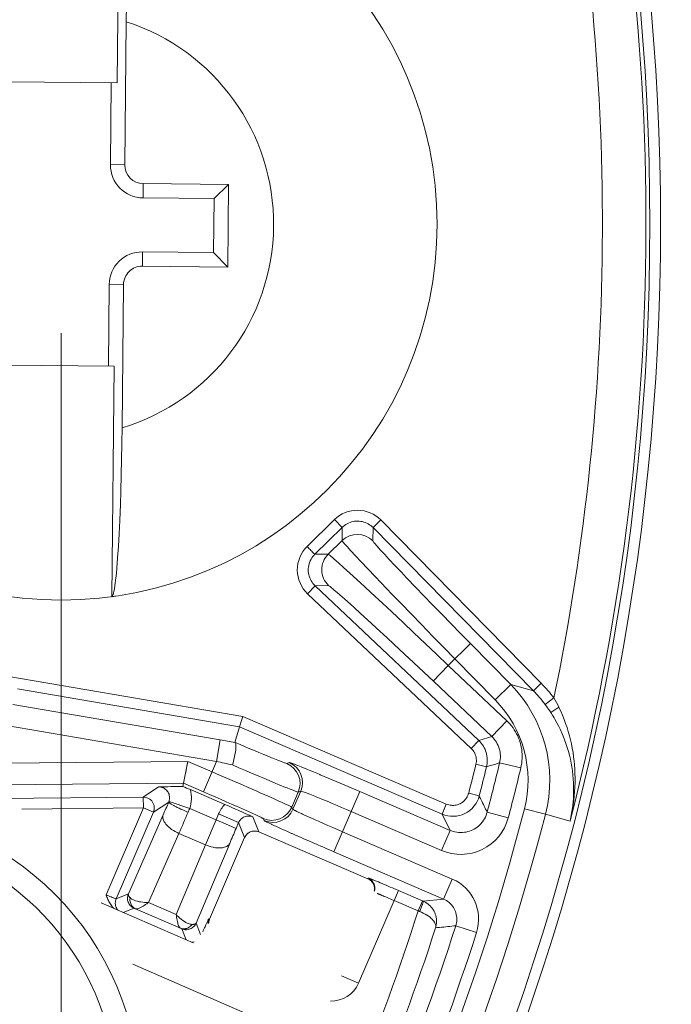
# Model space of a CAD drawing. Header units: inches. Extents: x 0 to 210, y -297 to 0.
# Tile 22 of 76: x 116 to 122, y -211 to -202. Entities that reach past the tile are written whole.
import ezdxf

# ---------------------------------------------------------------- set-up
doc = ezdxf.new("R2010")
doc.units = ezdxf.units.IN
doc.header["$MEASUREMENT"] = 0
doc.layers.add('Lag 4', color=7, linetype='Continuous')

msp = doc.modelspace()

# ---------------------------------------------------------------- linework, layer by layer
at = {"layer": 'Lag 4', "color": 7, "lineweight": 9, "true_color": 0xffffff}
for points in [[(117.0476, -202.1504), (117.0692, -200.0369)], [(117.1332, -201.4332), (117.1319, -201.589)], [(117.1319, -201.589), (117.1185, -202.9011)], [(117.0476, -202.1504), (116.0476, -202.1401)], [(116.9875, -202.8998), (116.9952, -202.1498)], [(116.9875, -202.8998), (117.1185, -202.9011)], [(117.2868, -203.2053), (117.2882, -203.0743)], [(118.0707, -203.0823), (117.2882, -203.0743)], [(117.9384, -203.212), (118.0707, -203.0823)], [(118.063, -203.8395), (118.0707, -203.0823)], [(117.9384, -203.212), (117.2868, -203.2053)], [(117.9333, -203.7071), (117.9384, -203.212)], [(117.2817, -203.7004), (117.2804, -203.8315)], [(117.2817, -203.7004), (117.9333, -203.7071)], [(118.063, -203.8395), (117.9333, -203.7071)], [(117.2804, -203.8315), (118.063, -203.8395)], [(116.9686, -204.7497), (116.9763, -203.9997)], [(116.9763, -203.9997), (117.1073, -204.0011)], [(117.1073, -204.0011), (117.0939, -205.3132)], [(116.0211, -204.74), (117.021, -204.7502)], [(116.9994, -206.8637), (117.021, -204.7502)], [(117.0939, -205.3132), (117.0921, -205.4553), (117.0894, -205.6112), (117.0864, -205.7429), (117.0821, -205.8987), (117.0782, -206.0159), (117.0723, -206.1653), (117.0665, -206.2874), (117.0602, -206.4004), (117.06, -206.4029), (117.0534, -206.5033), (117.0528, -206.5116), (117.0463, -206.5949), (117.0451, -206.6088), (117.0388, -206.6742), (117.0371, -206.691), (117.0311, -206.7406), (117.0284, -206.7602), (117.0233, -206.7932), (117.0193, -206.8142), (117.0153, -206.8315), (117.0151, -206.832), (117.0113, -206.8452), (117.0104, -206.8476), (117.0073, -206.8551), (117.0053, -206.8587), (117.0033, -206.8613), (117.0015, -206.8629), (116.9994, -206.8637)], [(118.792, -206.403), (119.0432, -206.1561)], [(119.0432, -206.1561), (119.1133, -206.2274)], [(119.3961, -206.2299), (119.386, -206.2204), (119.3749, -206.2114), (119.3631, -206.2031), (119.3505, -206.1956), (119.3387, -206.1896), (119.3252, -206.1837), (119.3113, -206.1789), (119.2972, -206.1751), (119.2831, -206.1724), (119.2691, -206.1707), (119.2552, -206.1701), (119.2413, -206.1705), (119.2272, -206.1719), (119.2131, -206.1744), (119.199, -206.1779), (119.185, -206.1825), (119.1713, -206.1881), (119.1594, -206.1939), (119.1467, -206.2012), (119.1347, -206.2093), (119.1236, -206.2181), (119.1133, -206.2274)], [(119.4686, -206.1586), (119.3961, -206.2299)], [(119.4674, -206.1598), (120.9395, -207.6578)], [(118.8614, -206.4749), (119.1133, -206.2274)], [(119.1122, -206.3491), (119.1133, -206.2274)], [(119.3961, -206.2299), (119.395, -206.3515)], [(119.3961, -206.2299), (120.8683, -207.7281)], [(119.1122, -206.3491), (118.9854, -206.4737)], [(119.1122, -206.3491), (119.1129, -206.3508), (119.1136, -206.352), (119.1175, -206.3574), (119.1238, -206.3653), (119.1326, -206.3757), (119.1438, -206.3885), (119.1574, -206.4038), (119.1917, -206.4415), (119.2351, -206.4884), (119.2872, -206.544), (119.3476, -206.6079), (119.4157, -206.6795), (119.4683, -206.7346), (119.5722, -206.8428), (119.6466, -206.9199), (119.7509, -207.0278), (119.8405, -207.1201), (119.9452, -207.2275), (120.0426, -207.3272), (120.1475, -207.4344)], [(119.395, -206.3515), (119.3954, -206.3531), (119.3961, -206.3542), (119.3993, -206.359), (119.4046, -206.366), (119.4121, -206.3751), (119.4298, -206.3959), (119.4333, -206.3998), (119.4627, -206.4327), (119.5001, -206.4735), (119.5451, -206.522), (119.5973, -206.5776), (119.6561, -206.6397), (119.7016, -206.6875), (119.7915, -206.7815), (119.8559, -206.8484), (119.9462, -206.9419), (120.0239, -207.0219), (120.1146, -207.115), (120.199, -207.2013), (120.2901, -207.2942)], [(118.792, -206.403), (118.7974, -206.4087), (118.8043, -206.4159), (118.8112, -206.4231), (118.8181, -206.4304), (118.8196, -206.4319), (118.8265, -206.4391), (118.8335, -206.4463), (118.8404, -206.4535), (118.8474, -206.4607), (118.8544, -206.4678), (118.8614, -206.4749)], [(118.8614, -206.4749), (118.8519, -206.485), (118.843, -206.496), (118.8347, -206.5078), (118.8272, -206.5204), (118.8205, -206.5336), (118.8195, -206.5357), (118.814, -206.5494), (118.8094, -206.5633), (118.8059, -206.5774), (118.8034, -206.5916), (118.802, -206.6056), (118.8016, -206.6195), (118.8022, -206.6334), (118.8039, -206.6474), (118.8067, -206.6615), (118.8105, -206.6755), (118.8153, -206.6894), (118.8212, -206.703), (118.8222, -206.7051), (118.8291, -206.7181), (118.8368, -206.7305), (118.8453, -206.7422), (118.8545, -206.753), (118.8642, -206.7629)], [(118.8614, -206.4749), (118.9854, -206.4737)], [(118.9854, -206.4737), (118.9872, -206.4744), (118.9883, -206.4751), (118.9938, -206.4789), (119.0018, -206.4852), (119.0123, -206.4938), (119.0254, -206.5049), (119.0409, -206.5183), (119.0791, -206.5522), (119.1267, -206.595), (119.1832, -206.6464), (119.2481, -206.7059), (119.3207, -206.773), (119.3766, -206.8249), (119.4864, -206.9273), (119.5646, -207.0006), (119.6741, -207.1034), (119.7676, -207.1917), (119.8767, -207.2949), (119.9778, -207.3908), (120.0866, -207.4943)], [(120.2974, -208.2554), (118.796, -206.836)], [(118.8642, -206.7629), (118.7962, -206.8362)], [(118.9881, -206.7617), (118.8642, -206.7629)], [(120.3663, -208.1829), (118.8642, -206.7629)], [(119.9494, -207.6397), (119.8616, -207.5569), (119.7668, -207.4677), (119.6855, -207.3914), (119.5903, -207.3026), (119.5223, -207.2393), (119.4268, -207.1508), (119.3782, -207.106), (119.2822, -207.018), (119.2189, -206.9603), (119.1622, -206.9091), (119.1127, -206.865), (119.0711, -206.8283), (119.0375, -206.7993), (119.0336, -206.7961), (119.0123, -206.7785), (119.003, -206.7712), (118.9958, -206.7659), (118.9909, -206.7627), (118.9898, -206.7621), (118.9881, -206.7617)], [(120.0866, -207.4943), (120.2902, -207.2942)], [(120.6595, -207.6701), (120.2901, -207.2942)], [(120.5169, -207.8103), (120.1475, -207.4344)], [(119.9492, -207.6396), (120.0866, -207.4943)], [(120.0866, -207.4943), (120.6237, -208.002)], [(116.0545, -207.5944), (118.2003, -207.9611)], [(119.9494, -207.6397), (120.4864, -208.1473)], [(120.8683, -207.7281), (120.9395, -207.6578)], [(116.1345, -207.7095), (118.1717, -208.0577)], [(120.6595, -207.6701), (120.5169, -207.8103)], [(120.6595, -207.6701), (120.8683, -207.7281)], [(120.9759, -207.853), (121.0557, -207.7928)], [(117.9948, -208.1771), (116.0923, -207.852)], [(121.0263, -207.925), (121.101, -207.8765)], [(121.0263, -207.925), (121.032, -207.9338)], [(121.2034, -208.9217), (121.2126, -208.8814), (121.2208, -208.8408), (121.2279, -208.7999), (121.2319, -208.7741), (121.2374, -208.7329), (121.2419, -208.6916), (121.2453, -208.6502), (121.2477, -208.6089), (121.249, -208.5676), (121.2493, -208.5264), (121.2485, -208.4854), (121.2467, -208.4446), (121.2439, -208.4041), (121.2409, -208.372), (121.2362, -208.3321), (121.2306, -208.2926), (121.2239, -208.2535), (121.2163, -208.2147), (121.2076, -208.1764), (121.1981, -208.1386), (121.1875, -208.101), (121.1758, -208.0634), (121.1631, -208.026), (121.1494, -207.9888), (121.1346, -207.9518), (121.1188, -207.915), (121.102, -207.8787), (121.101, -207.8765)], [(118.1717, -208.0577), (118.1717, -208.0576), (118.1745, -208.0479), (118.1773, -208.0383), (118.1801, -208.0286), (118.1829, -208.019), (118.1857, -208.0093), (118.1886, -207.9997), (118.1916, -207.99), (118.1945, -207.9804), (118.1974, -207.9708), (118.2003, -207.9611)], [(118.2003, -207.9611), (120.0684, -208.7656)], [(120.6237, -208.002), (120.4864, -208.1473)], [(120.6237, -208.002), (120.6389, -208.0171), (120.6534, -208.033), (120.6673, -208.0497), (120.6804, -208.0671), (120.6915, -208.0834), (120.703, -208.102), (120.7136, -208.1212), (120.7232, -208.1407), (120.7318, -208.1605), (120.7394, -208.1806), (120.746, -208.2009), (120.7515, -208.2215), (120.7561, -208.2425), (120.7597, -208.2638), (120.7623, -208.2854), (120.7639, -208.3072), (120.7644, -208.3291), (120.764, -208.3488), (120.7625, -208.3706), (120.76, -208.3922), (120.7566, -208.4134), (120.7521, -208.4343)], [(121.0651, -207.9884), (121.0828, -208.0205), (121.0997, -208.0532), (121.1157, -208.0864), (121.1308, -208.1202), (121.1401, -208.1424), (121.1537, -208.1769), (121.1662, -208.2117), (121.1778, -208.2469), (121.1883, -208.2824), (121.1978, -208.318), (121.2063, -208.3539), (121.2138, -208.3898), (121.2202, -208.4258), (121.2255, -208.4618), (121.2298, -208.4979), (121.2331, -208.5343), (121.2353, -208.5708), (121.2365, -208.6074), (121.2366, -208.6441), (121.2357, -208.6808), (121.2338, -208.7175), (121.2319, -208.7416), (121.2283, -208.7781), (121.2236, -208.8144), (121.2179, -208.8504), (121.2111, -208.8862), (121.2034, -208.9216)], [(117.9611, -208.3743), (116.0351, -208.0451)], [(118.1295, -208.1999), (118.1717, -208.0577)], [(118.1717, -208.0577), (120.0295, -208.8578)], [(117.9948, -208.1771), (117.9611, -208.3743)], [(118.1059, -208.4075), (118.1094, -208.3954), (118.115, -208.3748), (118.1202, -208.3542), (118.1249, -208.3335), (118.1254, -208.3311), (118.1296, -208.3103), (118.1333, -208.2894), (118.1363, -208.2683), (118.1369, -208.2637), (118.1383, -208.2475), (118.1387, -208.2338), (118.1382, -208.2215), (118.138, -208.2197), (118.137, -208.213), (118.1354, -208.2074), (118.1342, -208.2048), (118.1324, -208.2021), (118.1302, -208.2004)], [(118.1302, -208.2004), (118.1302, -208.2004), (118.1301, -208.2003), (118.1301, -208.2003), (118.13, -208.2002), (118.1299, -208.2002), (118.1299, -208.2002), (118.1298, -208.2001), (118.1297, -208.2001), (118.1296, -208.2), (118.1296, -208.2), (118.1295, -208.1999)], [(118.1302, -208.2004), (118.1773, -208.2205), (118.2246, -208.2406), (118.2666, -208.2583), (118.3139, -208.2782), (118.3477, -208.2923), (118.3951, -208.3121), (118.4182, -208.3216), (118.4657, -208.3411), (118.4761, -208.3453), (118.5237, -208.3645), (118.5474, -208.3738), (118.5672, -208.3814), (118.583, -208.3873), (118.5858, -208.3883), (118.5948, -208.3914), (118.596, -208.3917), (118.6024, -208.3936), (118.6043, -208.3942), (118.6057, -208.3941)], [(120.3663, -208.1829), (120.2976, -208.2555)], [(120.3663, -208.1829), (120.4864, -208.1473)], [(120.4374, -208.4238), (120.4407, -208.4082), (120.4429, -208.3923), (120.4442, -208.3761), (120.4443, -208.3735), (120.4443, -208.3572), (120.4434, -208.341), (120.4413, -208.3249), (120.4383, -208.3091), (120.4343, -208.2937), (120.4293, -208.2787), (120.4233, -208.2638), (120.4162, -208.2492), (120.4083, -208.235), (120.3994, -208.2213), (120.3979, -208.2193), (120.3881, -208.2063), (120.3775, -208.1942), (120.3663, -208.1829)], [(120.4863, -208.1473), (120.4975, -208.1586), (120.5081, -208.1708), (120.518, -208.1837), (120.5192, -208.1855), (120.5281, -208.1991), (120.5362, -208.2133), (120.5432, -208.2279), (120.5493, -208.2427), (120.5543, -208.2578), (120.5583, -208.2732), (120.5613, -208.2889), (120.5634, -208.305), (120.5644, -208.3213), (120.5644, -208.3376), (120.5643, -208.3398), (120.5631, -208.356), (120.5609, -208.3719), (120.5577, -208.3875)], [(120.3402, -208.4003), (120.3426, -208.3885), (120.344, -208.3763), (120.3443, -208.3638), (120.3437, -208.3512), (120.3432, -208.3469), (120.3412, -208.3344), (120.3381, -208.3221), (120.334, -208.3102), (120.329, -208.2986), (120.327, -208.2947), (120.3207, -208.2838), (120.3136, -208.2735), (120.3058, -208.264), (120.2974, -208.2554)], [(115.9976, -208.3897), (117.6975, -208.3748)], [(117.6513, -208.604), (117.6975, -208.3748)], [(117.6773, -208.4751), (117.6921, -208.4012), (117.6975, -208.3748)], [(117.6975, -208.3748), (117.9196, -208.4705)], [(117.8405, -208.6542), (117.9611, -208.3743)], [(118.6057, -208.3941), (118.628, -208.3852)], [(118.9119, -208.4967), (118.9074, -208.4948), (118.8792, -208.4831), (118.851, -208.4714), (118.8243, -208.4604), (118.7961, -208.4489), (118.7761, -208.4408), (118.7478, -208.4294), (118.7355, -208.4244), (118.7071, -208.4132), (118.7028, -208.4115), (118.6743, -208.4005), (118.674, -208.4004), (118.65, -208.3915), (118.6412, -208.3885), (118.6345, -208.3864), (118.6302, -208.3853), (118.6293, -208.3851), (118.628, -208.3852)], [(117.9196, -208.4705), (117.9879, -208.4999), (118.0613, -208.5317), (118.1243, -208.5591), (118.1976, -208.591), (118.25, -208.6139), (118.3233, -208.646), (118.3605, -208.6623), (118.4337, -208.6946), (118.4818, -208.7159), (118.5246, -208.7351), (118.5617, -208.7518), (118.5927, -208.7659), (118.6173, -208.7773), (118.6354, -208.786), (118.6419, -208.7892), (118.6466, -208.7917), (118.6497, -208.7934), (118.6499, -208.7936), (118.651, -208.7945)], [(118.7103, -208.6568), (118.7085, -208.6568), (118.7062, -208.656), (118.6993, -208.6537), (118.6967, -208.6529), (118.6861, -208.6491), (118.6819, -208.6475), (118.662, -208.6398), (118.6371, -208.63), (118.6073, -208.618), (118.5946, -208.6129), (118.534, -208.5881), (118.5049, -208.576), (118.4445, -208.5508), (118.4015, -208.5328), (118.3412, -208.5075), (118.2873, -208.4847), (118.2271, -208.4592), (118.2262, -208.4588), (118.166, -208.4332), (118.1059, -208.4075)], [(120.4374, -208.4238), (120.3402, -208.4003)], [(120.5577, -208.3875), (120.5456, -208.3912), (120.5336, -208.3948), (120.5216, -208.3984), (120.5096, -208.402), (120.4975, -208.4056), (120.4855, -208.4092), (120.4735, -208.4128), (120.4614, -208.4164), (120.4494, -208.4201), (120.4374, -208.4238)], [(120.5576, -208.3875), (120.7521, -208.4343)], [(117.6571, -208.5752), (117.6576, -208.5732), (117.6603, -208.5594)], [(119.2756, -208.651), (119.2523, -208.641), (119.216, -208.6254), (119.1796, -208.6098), (119.1666, -208.6043), (119.1303, -208.5888), (119.094, -208.5733), (119.0576, -208.5579), (119.0212, -208.5425), (118.9848, -208.5272), (118.9483, -208.5119), (118.9119, -208.4967)], [(115.9572, -208.59), (117.6571, -208.5752)], [(117.2887, -208.702), (117.4293, -208.6086)], [(117.5248, -208.7409), (117.5274, -208.7317), (117.5291, -208.7218), (117.5299, -208.7116), (117.5295, -208.7011), (117.5291, -208.6969), (117.5274, -208.6865), (117.5246, -208.6765), (117.521, -208.667), (117.5165, -208.6581), (117.5113, -208.65), (117.5053, -208.6425), (117.4983, -208.6355), (117.4904, -208.629), (117.4817, -208.6233), (117.4724, -208.6183), (117.4686, -208.6166), (117.4587, -208.613), (117.4488, -208.6105), (117.4389, -208.609), (117.4293, -208.6086)], [(117.6571, -208.5752), (117.8406, -208.6542)], [(118.0364, -208.7697), (117.7207, -208.6338)], [(118.3883, -208.899), (118.3871, -208.8978), (118.3851, -208.8968), (118.3793, -208.8938), (118.3767, -208.8923), (118.3673, -208.8876), (118.3633, -208.8856), (118.3449, -208.8769), (118.3217, -208.8661), (118.2939, -208.8534), (118.2806, -208.8473), (118.2259, -208.8227), (118.198, -208.8103), (118.1432, -208.786), (118.104, -208.7687), (118.049, -208.7446), (118.0018, -208.724), (117.9468, -208.7001), (117.8957, -208.678), (117.8406, -208.6542)], [(118.651, -208.7945), (118.7103, -208.6568)], [(118.7326, -208.648), (118.6613, -208.8136)], [(118.7326, -208.648), (118.7103, -208.6568)], [(119.1965, -208.8347), (119.154, -208.8164), (119.108, -208.7968), (119.0685, -208.7801), (119.0224, -208.7607), (118.9893, -208.7469), (118.9431, -208.7277), (118.9196, -208.7181), (118.8732, -208.6992), (118.8622, -208.6948), (118.8156, -208.6764), (118.792, -208.6674), (118.7721, -208.6599), (118.756, -208.6542), (118.7528, -208.6531), (118.744, -208.6503), (118.7431, -208.6501), (118.7361, -208.6482), (118.736, -208.6481), (118.734, -208.6477), (118.7326, -208.648)], [(119.0375, -209.2039), (119.2756, -208.651)], [(120.1025, -209.0071), (119.2756, -208.651)], [(117.2887, -208.702), (115.9492, -208.7137)], [(117.2887, -208.702), (117.2895, -208.802)], [(117.3895, -208.8012), (117.3892, -208.7943), (117.3883, -208.7874), (117.387, -208.7806), (117.3852, -208.7738), (117.383, -208.7671), (117.3803, -208.7606), (117.3772, -208.7543), (117.3737, -208.7483), (117.3698, -208.7425), (117.3656, -208.7371)], [(117.714, -208.8056), (117.5248, -208.7409)], [(120.0684, -208.7656), (120.0795, -208.7699), (120.0912, -208.7733), (120.1035, -208.7758), (120.1162, -208.7773), (120.1216, -208.7776), (120.1345, -208.7777), (120.1472, -208.7766), (120.1597, -208.7746), (120.1718, -208.7716), (120.1834, -208.7677), (120.1943, -208.7629), (120.2048, -208.7572), (120.215, -208.7505), (120.2248, -208.7428), (120.234, -208.7342), (120.2427, -208.7247), (120.2505, -208.7146), (120.2537, -208.7101), (120.2602, -208.6992), (120.2658, -208.6879), (120.2703, -208.6766), (120.2737, -208.6652)], [(120.3704, -208.6906), (120.2736, -208.6656)], [(120.3705, -208.6906), (120.3742, -208.6983), (120.3813, -208.7134), (120.3886, -208.7286), (120.3939, -208.7395), (120.4012, -208.7546), (120.4085, -208.7696), (120.4159, -208.7847), (120.4214, -208.7961), (120.4286, -208.8112), (120.4358, -208.8263), (120.443, -208.8414)], [(117.2895, -208.802), (116.1747, -208.8117)], [(116.9466, -209.5984), (117.2895, -208.802)], [(117.2895, -208.802), (117.3814, -208.8416)], [(117.522, -208.7481), (117.3814, -208.8416)], [(117.3814, -208.8416), (117.3829, -208.8377), (117.3843, -208.8338), (117.3855, -208.8299), (117.3866, -208.8259), (117.3875, -208.8218), (117.3882, -208.8177), (117.3888, -208.8136), (117.3892, -208.8094), (117.3894, -208.8053), (117.3895, -208.8012)], [(117.6995, -208.8414), (117.688, -208.8364), (117.6696, -208.8283), (117.6512, -208.82), (117.6329, -208.8115), (117.619, -208.8049), (117.6008, -208.7961), (117.5903, -208.7909), (117.5724, -208.7817), (117.5672, -208.7789), (117.5496, -208.7691), (117.5442, -208.766), (117.5334, -208.7592), (117.531, -208.7575), (117.5244, -208.7522), (117.5232, -208.7511), (117.5221, -208.7496), (117.522, -208.7481)], [(117.714, -208.8056), (118.1399, -208.989)], [(118.6613, -208.8136), (118.651, -208.7945)], [(118.6613, -208.8136), (118.6621, -208.8148), (118.6638, -208.8158), (118.6694, -208.819), (118.6707, -208.8198), (118.6789, -208.8241), (118.6818, -208.8255), (118.697, -208.833), (118.7162, -208.8422), (118.7392, -208.853), (118.7503, -208.8581), (118.7958, -208.8789), (118.8189, -208.8893), (118.8646, -208.9098), (118.8972, -208.9243), (118.943, -208.9445), (118.9823, -208.9618), (119.0281, -208.9819), (119.0707, -209.0004), (119.1166, -209.0202)], [(120.0234, -209.1908), (119.1965, -208.8347)], [(120.0295, -208.8578), (120.0684, -208.7656)], [(120.7847, -208.8089), (120.9782, -208.8589)], [(117.0395, -209.6354), (117.3814, -208.8416)], [(117.1515, -209.5908), (117.4713, -208.8644)], [(117.4713, -208.8644), (117.4692, -208.8709), (117.468, -208.8781), (117.4677, -208.8859), (117.4684, -208.8942), (117.4702, -208.903), (117.4709, -208.9056), (117.474, -208.9143), (117.4782, -208.9234), (117.4812, -208.9287), (117.4879, -208.9392), (117.4959, -208.9498), (117.4981, -208.9524), (117.5079, -208.9634), (117.519, -208.9742), (117.5314, -208.9848), (117.5453, -208.9955), (117.5488, -208.998), (117.5649, -209.0087), (117.5818, -209.0187), (117.5995, -209.0279), (117.6154, -209.0353)], [(117.9563, -208.9099), (117.8579, -209.1397)], [(117.9563, -208.9099), (117.9791, -208.8569)], [(117.9791, -208.8569), (118.1628, -208.936)], [(118.2942, -208.8837), (118.2849, -208.8803), (118.2751, -208.8778), (118.2649, -208.8763), (118.2574, -208.8758), (118.247, -208.876), (118.2368, -208.8773), (118.227, -208.8795), (118.2177, -208.8826), (118.2087, -208.8867), (118.2001, -208.8918), (118.1918, -208.8979), (118.1841, -208.9049), (118.1789, -208.9105), (118.1725, -208.9186), (118.1671, -208.9272), (118.1628, -208.936)], [(118.2942, -208.8837), (118.3489, -209.0214)], [(118.3985, -208.9182), (118.3883, -208.899)], [(118.654, -209.0366), (118.6496, -209.0346), (118.6238, -209.0232), (118.5981, -209.0118), (118.5737, -209.0008), (118.548, -208.9893), (118.5299, -208.9811), (118.5042, -208.9695), (118.4931, -208.9644), (118.4675, -208.9526), (118.4637, -208.9509), (118.4382, -208.9389), (118.4168, -208.9285), (118.4092, -208.9246), (118.4035, -208.9216), (118.4, -208.9195), (118.3994, -208.9191), (118.3985, -208.9182)], [(120.1025, -209.0071), (120.0295, -208.8578)], [(120.1024, -209.0071), (120.1169, -209.0128), (120.132, -209.0176), (120.1476, -209.0214), (120.1635, -209.0243), (120.1798, -209.0262), (120.1963, -209.027), (120.2071, -209.027), (120.218, -209.0266), (120.2343, -209.025), (120.2504, -209.0224), (120.2662, -209.0188), (120.2815, -209.0142), (120.2964, -209.0087), (120.3107, -209.0024), (120.3245, -208.995), (120.338, -208.9867), (120.3511, -208.9775), (120.3637, -208.9673), (120.3757, -208.9562), (120.387, -208.9444), (120.3941, -208.9361), (120.4007, -208.9276), (120.4102, -208.9142), (120.4188, -208.9002), (120.4264, -208.8858), (120.433, -208.8712), (120.4385, -208.8564), (120.443, -208.8414)], [(120.6363, -208.8925), (120.443, -208.8414)], [(120.9782, -208.8591), (121.2034, -208.9216)], [(118.1399, -208.989), (118.1628, -208.936)], [(118.2175, -209.0737), (118.1628, -208.936)], [(118.2341, -209.0475), (118.2411, -209.0402), (118.249, -209.0336), (118.2514, -209.0318), (118.26, -209.0263), (118.2691, -209.0217), (118.2784, -209.0181), (118.2881, -209.0156), (118.2981, -209.0139), (118.3084, -209.0133), (118.3112, -209.0133), (118.3215, -209.014), (118.3316, -209.0158)], [(120.1025, -209.0071), (120.0234, -209.1908)], [(117.6154, -209.0353), (117.3363, -209.6695)], [(117.6154, -209.0353), (117.8579, -209.1397)], [(118.2175, -209.0737), (117.8959, -209.8206)], [(118.2175, -209.0737), (118.2188, -209.0709), (118.2202, -209.0681), (118.2216, -209.0653), (118.2232, -209.0626), (118.2248, -209.0599), (118.2265, -209.0573), (118.2283, -209.0548), (118.2302, -209.0523), (118.2321, -209.0499), (118.2341, -209.0475)], [(119.349, -209.4521), (118.3489, -209.0214)], [(119.0375, -209.2039), (119.0119, -209.1929), (118.9735, -209.1763), (118.9351, -209.1597), (118.9223, -209.1541), (118.8839, -209.1374), (118.8455, -209.1207), (118.8072, -209.104), (118.7688, -209.0872), (118.7305, -209.0704), (118.6923, -209.0535), (118.654, -209.0366)], [(119.1166, -209.0202), (120.1231, -209.4537)], [(117.8579, -209.1397), (117.5889, -209.7783)], [(118.0811, -209.127), (117.7731, -209.8585)], [(117.8579, -209.1397), (117.8742, -209.1462), (117.8931, -209.1527), (117.912, -209.1581), (117.9308, -209.1625), (117.9349, -209.1633), (117.9522, -209.1661), (117.9685, -209.1678), (117.984, -209.1684), (117.9987, -209.1681), (118.0021, -209.1678), (118.0153, -209.1663), (118.0275, -209.164), (118.0335, -209.1625), (118.043, -209.1594), (118.0515, -209.1556), (118.0539, -209.1543), (118.0614, -209.1496), (118.068, -209.1444), (118.0734, -209.1388), (118.0778, -209.133), (118.0811, -209.127)], [(119.0375, -209.2039), (120.044, -209.6373)], [(119.3523, -209.4444), (119.349, -209.4521)], [(119.349, -209.4521), (119.3552, -209.455), (119.3612, -209.4585), (119.367, -209.4623), (119.3725, -209.4666), (119.3778, -209.4712), (119.3828, -209.4762), (119.3874, -209.4815), (119.3916, -209.487), (119.3954, -209.4928), (119.3987, -209.4988)], [(119.4102, -209.4666), (119.4086, -209.4659), (119.4028, -209.4636), (119.3971, -209.4612), (119.3913, -209.4589), (119.3856, -209.4566), (119.3814, -209.4549), (119.3756, -209.4527), (119.3732, -209.4517), (119.3674, -209.4495), (119.3668, -209.4492), (119.3609, -209.447), (119.3605, -209.4468), (119.3562, -209.4454), (119.3561, -209.4453), (119.3533, -209.4445), (119.3528, -209.4443), (119.3523, -209.4444)], [(119.3523, -209.4444), (119.3545, -209.4454), (119.3606, -209.4485), (119.3664, -209.452), (119.3699, -209.4545), (119.3753, -209.4587), (119.3805, -209.4632), (119.3854, -209.468), (119.3899, -209.4731), (119.3941, -209.4786), (119.3979, -209.4842), (119.4013, -209.4901)], [(120.1231, -209.4537), (120.044, -209.6373)], [(119.2633, -210.4095), (119.6295, -209.5592)], [(119.3987, -209.4988), (119.4014, -209.5047), (119.4037, -209.5108), (119.4056, -209.5171), (119.4072, -209.5235), (119.4083, -209.53), (119.409, -209.5366), (119.4093, -209.5432), (119.4091, -209.5497), (119.4086, -209.5562), (119.4076, -209.5626)], [(119.4013, -209.4901), (119.4032, -209.4938), (119.4049, -209.4976), (119.4064, -209.5014), (119.4078, -209.5054), (119.4089, -209.5094), (119.4099, -209.5134), (119.4107, -209.5175), (119.4114, -209.5217), (119.4119, -209.5258), (119.4122, -209.5299)], [(119.4122, -209.5299), (119.4123, -209.532), (119.4124, -209.5357), (119.4123, -209.5393), (119.4123, -209.5409), (119.412, -209.5446), (119.4117, -209.5482), (119.4112, -209.5519), (119.4106, -209.5555), (119.4099, -209.5591), (119.409, -209.5627), (119.408, -209.5662)], [(119.8496, -209.654), (119.6294, -209.5592)], [(117.0025, -209.7065), (116.996, -209.6978), (116.9898, -209.6888), (116.9841, -209.6795), (116.9787, -209.67), (116.9736, -209.6603), (116.9687, -209.6505), (116.9641, -209.6405), (116.9597, -209.6305), (116.9554, -209.6204), (116.9513, -209.6103)], [(116.9922, -209.6176), (116.9926, -209.6178), (116.9973, -209.6197), (117.002, -209.6216), (117.0067, -209.6235), (117.0113, -209.6254), (117.012, -209.6257), (117.0167, -209.6275), (117.0214, -209.6294), (117.0261, -209.6312), (117.0269, -209.6314), (117.0316, -209.6332), (117.0357, -209.6346), (117.0384, -209.6353), (117.0388, -209.6355), (117.0395, -209.6354)], [(117.0557, -209.7399), (117.0501, -209.7329), (117.0446, -209.7246), (117.0402, -209.7161), (117.0367, -209.7072), (117.0341, -209.6977), (117.0325, -209.6887), (117.0317, -209.6782), (117.0316, -209.6748), (117.0321, -209.6643), (117.0337, -209.6542), (117.0361, -209.6445), (117.0395, -209.6354)], [(117.0395, -209.6354), (117.1515, -209.5908)], [(117.1515, -209.5908), (117.1481, -209.6001), (117.1456, -209.6099), (117.144, -209.6201), (117.1436, -209.6276), (117.1438, -209.638), (117.1451, -209.6482), (117.1473, -209.658), (117.1504, -209.6673), (117.1546, -209.6763), (117.1597, -209.685), (117.1658, -209.6932), (117.1728, -209.7009), (117.1783, -209.7061), (117.1864, -209.7125), (117.195, -209.7178), (117.2038, -209.7222)], [(117.1515, -209.5908), (117.1508, -209.5941), (117.151, -209.598), (117.152, -209.6016), (117.1535, -209.6053), (117.1538, -209.6061), (117.1558, -209.6095), (117.1579, -209.6128), (117.1602, -209.6159), (117.1627, -209.6188), (117.1653, -209.6216), (117.168, -209.6244)], [(117.168, -209.6244), (117.1674, -209.6283), (117.1664, -209.6389), (117.1665, -209.6494), (117.1676, -209.6597), (117.1697, -209.6696), (117.1727, -209.6789), (117.1765, -209.6876), (117.1813, -209.6958), (117.1869, -209.7036), (117.1883, -209.7053), (117.1949, -209.7122), (117.202, -209.7182), (117.2095, -209.7232), (117.2173, -209.7271)], [(117.168, -209.6244), (117.1756, -209.6309), (117.1842, -209.6369), (117.194, -209.6426), (117.2051, -209.6478), (117.2176, -209.6525), (117.2318, -209.6569), (117.2355, -209.6579), (117.2525, -209.6618), (117.2658, -209.6642), (117.2833, -209.6666), (117.3008, -209.6683), (117.3185, -209.6692), (117.3362, -209.6695)], [(119.4778, -209.6037), (119.4741, -209.6022), (119.4697, -209.6004), (119.4654, -209.5986), (119.4648, -209.5984), (119.4604, -209.5966), (119.4561, -209.5949), (119.4518, -209.5931), (119.4474, -209.5914), (119.4431, -209.5896), (119.4387, -209.5879), (119.4343, -209.5862)], [(119.856, -209.6568), (120.044, -209.6373)], [(120.1553, -209.8823), (120.1591, -209.8688), (120.162, -209.8548), (120.1638, -209.8405), (120.1646, -209.8259), (120.1647, -209.8223), (120.1642, -209.8076), (120.1627, -209.793), (120.1602, -209.7786), (120.1567, -209.7647), (120.1523, -209.7512), (120.147, -209.7383), (120.1408, -209.7258), (120.1335, -209.7136), (120.1253, -209.7018), (120.1161, -209.6904), (120.1061, -209.6797), (120.0953, -209.6697), (120.0926, -209.6674), (120.081, -209.6584), (120.069, -209.6504), (120.0566, -209.6433), (120.0439, -209.6373)], [(117.7467, -210.0402), (116.9024, -209.6732)], [(117.0172, -209.7232), (117.0157, -209.7216), (117.0141, -209.72), (117.0126, -209.7184), (117.0111, -209.7168), (117.0096, -209.7151), (117.0082, -209.7134), (117.0067, -209.7117), (117.0053, -209.71), (117.0039, -209.7083), (117.0025, -209.7065)], [(117.2038, -209.7222), (117.1053, -209.7614)], [(117.2173, -209.7271), (117.217, -209.727), (117.2156, -209.7265), (117.2143, -209.726), (117.213, -209.7254), (117.2116, -209.7249), (117.2115, -209.7249), (117.2102, -209.7243), (117.2088, -209.7238), (117.2075, -209.7233), (117.2062, -209.723), (117.2049, -209.7224), (117.2046, -209.7223), (117.2038, -209.7222)], [(117.3362, -209.6695), (117.3309, -209.6734), (117.32, -209.6812), (117.3089, -209.6888), (117.2976, -209.6961), (117.2869, -209.7027), (117.2752, -209.7094), (117.2634, -209.7156), (117.2564, -209.7189), (117.2458, -209.7233), (117.2358, -209.7265), (117.2318, -209.7274), (117.2261, -209.7282), (117.2213, -209.7281), (117.2173, -209.7271)], [(117.2173, -209.7271), (117.6288, -209.9044)], [(117.5889, -209.7783), (117.3363, -209.6695)], [(119.81, -209.7459), (119.5899, -209.6511)], [(119.8496, -209.654), (119.81, -209.7459)], [(119.856, -209.6568), (119.8565, -209.6577), (119.8564, -209.6592), (119.8553, -209.665), (119.8532, -209.6726), (119.8528, -209.6739), (119.852, -209.6764), (119.8488, -209.6858), (119.8469, -209.6911), (119.8435, -209.7005), (119.8407, -209.7077), (119.8371, -209.717), (119.8346, -209.7231), (119.8309, -209.7323), (119.827, -209.7416), (119.8231, -209.7508)], [(119.8496, -209.654), (119.8502, -209.6543), (119.8509, -209.6546), (119.8515, -209.6549), (119.8522, -209.6551), (119.8528, -209.6554), (119.8534, -209.6557), (119.8541, -209.656), (119.8547, -209.6562), (119.8554, -209.6565), (119.856, -209.6568)], [(119.97, -209.9014), (119.9737, -209.8876), (119.9765, -209.8735), (119.978, -209.861), (119.9788, -209.8465), (119.9785, -209.8321), (119.9772, -209.8178), (119.9749, -209.8035), (119.9715, -209.7893), (119.9672, -209.7757), (119.9619, -209.7622), (119.9556, -209.7491), (119.9484, -209.7364), (119.9471, -209.7344), (119.9388, -209.7224), (119.9297, -209.711), (119.9199, -209.7003), (119.9093, -209.6904), (119.898, -209.6812), (119.8939, -209.6782), (119.8817, -209.6701), (119.869, -209.663), (119.856, -209.6568)], [(117.5889, -209.7783), (117.5977, -209.7874), (117.6105, -209.7997), (117.6238, -209.8116), (117.6375, -209.8229), (117.6518, -209.8335), (117.6666, -209.8433), (117.6795, -209.851), (117.692, -209.8573), (117.704, -209.8623), (117.7094, -209.8643), (117.7195, -209.8672), (117.7287, -209.8689), (117.7374, -209.8696)], [(117.6288, -209.9044), (117.6252, -209.902), (117.6217, -209.8986), (117.6183, -209.894), (117.6163, -209.8904), (117.6126, -209.8826), (117.6094, -209.8734), (117.6067, -209.8633), (117.6052, -209.8573), (117.6022, -209.8443), (117.5995, -209.8311), (117.5969, -209.8179), (117.5943, -209.8047), (117.5917, -209.7915), (117.5889, -209.7783)], [(117.8881, -209.8173), (117.8864, -209.8216), (117.8851, -209.8261), (117.884, -209.8306), (117.8832, -209.8353), (117.8827, -209.84), (117.8825, -209.8448), (117.8827, -209.8495), (117.8831, -209.8542), (117.8838, -209.8588), (117.8849, -209.8633)], [(117.8959, -209.8206), (117.8881, -209.8173)], [(117.8904, -209.8542), (117.8902, -209.8508), (117.8902, -209.8474), (117.8903, -209.8439), (117.8906, -209.8405), (117.8911, -209.8371), (117.8917, -209.8337), (117.8925, -209.8303), (117.8935, -209.827), (117.8946, -209.8238), (117.8959, -209.8206)], [(119.8231, -209.7508), (119.8218, -209.7503), (119.8205, -209.7498), (119.8192, -209.7493), (119.8179, -209.7488), (119.8166, -209.7483), (119.8153, -209.7478), (119.814, -209.7473), (119.8127, -209.7468), (119.8113, -209.7463), (119.81, -209.7459)], [(119.9699, -209.9018), (119.9712, -209.895), (119.9716, -209.8876), (119.9709, -209.8797), (119.9693, -209.8714), (119.9674, -209.8652), (119.9638, -209.8566), (119.9592, -209.848), (119.9533, -209.8393), (119.9461, -209.8302), (119.941, -209.8246), (119.9307, -209.8144), (119.9191, -209.8044), (119.9062, -209.7945), (119.8918, -209.7848), (119.8911, -209.7843), (119.8747, -209.7746), (119.8575, -209.7656), (119.8397, -209.7574), (119.8231, -209.7508)], [(117.6288, -209.9044), (117.637, -209.9073), (117.6458, -209.9093), (117.6551, -209.9103), (117.6646, -209.9104), (117.6742, -209.9094), (117.6777, -209.9088), (117.687, -209.9064), (117.6959, -209.9031), (117.7046, -209.8987), (117.7131, -209.8933), (117.7213, -209.8869), (117.7289, -209.8796), (117.7358, -209.8716), (117.7374, -209.8696)], [(117.6417, -209.9108), (117.6411, -209.9103), (117.6408, -209.9102), (117.6395, -209.9096), (117.6383, -209.9089), (117.6382, -209.9088), (117.637, -209.9082), (117.6356, -209.9076), (117.6343, -209.907), (117.634, -209.9068), (117.6327, -209.9062), (117.6314, -209.9056), (117.6302, -209.905), (117.6288, -209.9044)], [(117.6417, -209.9108), (117.6509, -209.9142), (117.6607, -209.9167), (117.6709, -209.9182), (117.6784, -209.9187), (117.6888, -209.9185), (117.699, -209.9172), (117.7089, -209.915), (117.7182, -209.9118), (117.7271, -209.9077), (117.7358, -209.9026), (117.7441, -209.8965), (117.7518, -209.8895), (117.7569, -209.884), (117.7633, -209.8759), (117.7687, -209.8673), (117.7731, -209.8585)], [(117.682, -210.0121), (117.6417, -209.9108)], [(117.7374, -209.8696), (117.7381, -209.8696), (117.742, -209.8696), (117.7458, -209.8695), (117.7497, -209.8693), (117.7535, -209.8688), (117.7573, -209.8681), (117.7612, -209.867), (117.7647, -209.8657), (117.7682, -209.8637), (117.7711, -209.8613), (117.7731, -209.8585)], [(117.7731, -209.8585), (117.8145, -209.9626)], [(120.1553, -209.8823), (120.1368, -209.8842), (120.1183, -209.8861), (120.0997, -209.888), (120.0812, -209.8899), (120.0627, -209.8919), (120.0442, -209.8938), (120.0256, -209.8957), (120.0071, -209.8976), (119.9886, -209.8995), (119.97, -209.9014)], [(120.1554, -209.8819), (120.3459, -209.9428)], [(118.8409, -210.952), (117.1921, -210.2353)], [(119.2633, -210.4095), (119.1061, -210.3418)]]:
    msp.add_lwpolyline(points, dxfattribs=at)
at = {"layer": 'Lag 4', "color": 7, "lineweight": 13, "true_color": 0xffffff}
msp.add_lwpolyline([(116.5343, -204.4452), (116.5343, -236.3732)], dxfattribs=at)
at = {"layer": 'Lag 4', "color": 7, "lineweight": 9, "true_color": 0xffffff}
for points in [[(122.0343, -203.4452), (122.0343, -191.2949), (112.1846, -181.4452), (100.0343, -181.4452), (87.8841, -181.4452), (78.0343, -191.2949), (78.0343, -203.4452), (78.0343, -215.5955), (87.8841, -225.4452), (100.0343, -225.4452), (112.1846, -225.4452), (122.0343, -215.5955), (122.0343, -203.4452)], [(121.9357, -203.4452), (121.9357, -191.3494), (112.1301, -181.5438), (100.0343, -181.5438), (87.9385, -181.5438), (78.1329, -191.3494), (78.1329, -203.4452), (78.1329, -215.541), (87.9385, -225.3466), (100.0343, -225.3466), (112.1301, -225.3466), (121.9357, -215.541), (121.9357, -203.4452)], [(119.9843, -203.4452), (119.9843, -201.5398), (118.4397, -199.9952), (116.5343, -199.9952), (114.6289, -199.9952), (113.0843, -201.5398), (113.0843, -203.4452), (113.0843, -205.3506), (114.6289, -206.8952), (116.5343, -206.8952), (118.4397, -206.8952), (119.9843, -205.3506), (119.9843, -203.4452)], [(117.2527, -211.4665), (117.2527, -210.003), (116.0663, -208.8165), (114.6027, -208.8165), (113.1392, -208.8165), (111.9527, -210.003), (111.9527, -211.4665), (111.9527, -212.9301), (113.1392, -214.1165), (114.6027, -214.1165), (116.0663, -214.1165), (117.2527, -212.9301), (117.2527, -211.4665)]]:
    msp.add_open_spline(points, degree=3, knots=[0, 0, 0, 0, 1, 1, 1, 2, 2, 2, 3, 3, 3, 4, 4, 4, 4], dxfattribs=at)
for points in [[(121.2354, -198.0938), (122.1325, -201.648), (122.1217, -205.3707), (121.2039, -208.9196)], [(121.0804, -199.2192), (121.6488, -202.0496), (121.6404, -204.9656), (121.0557, -207.7928)], [(117.1319, -201.589), (117.9449, -201.8508), (118.493, -202.6111), (118.4842, -203.4651)], [(116.9875, -202.8998), (116.9858, -203.0668), (117.1198, -203.2036), (117.2868, -203.2053)], [(117.1185, -202.9011), (117.1176, -202.9958), (117.1935, -203.0733), (117.2882, -203.0743)], [(118.4842, -203.4651), (118.4755, -204.3192), (117.912, -205.0681), (117.0939, -205.3132)], [(117.2817, -203.7004), (117.2016, -203.6996), (117.1243, -203.7307), (117.067, -203.7868)], [(117.067, -203.7868), (117.0097, -203.843), (116.9771, -203.9195), (116.9763, -203.9997)], [(117.2804, -203.8315), (117.235, -203.831), (117.1912, -203.8486), (117.1587, -203.8804)], [(117.1587, -203.8804), (117.1262, -203.9122), (117.1077, -203.9556), (117.1073, -204.0011)], [(119.2561, -206.0701), (119.1765, -206.0694), (119.0999, -206.1003), (119.0432, -206.1561)], [(119.4674, -206.1598), (119.4116, -206.1031), (119.3356, -206.0708), (119.2561, -206.0701)], [(119.395, -206.3515), (119.3176, -206.2728), (119.191, -206.2717), (119.1122, -206.3491)], [(118.792, -206.403), (118.7335, -206.4601), (118.7009, -206.5386), (118.7016, -206.6203)], [(118.9854, -206.4737), (118.9466, -206.5118), (118.9251, -206.564), (118.9256, -206.6183)], [(118.7016, -206.6203), (118.7024, -206.7021), (118.7365, -206.7799), (118.796, -206.836)], [(118.9256, -206.6183), (118.9261, -206.6726), (118.9487, -206.7244), (118.9881, -206.7617)], [(116.9994, -206.8637), (117.0118, -206.862), (117.0242, -206.8603), (117.0365, -206.8584)], [(121.0557, -207.7928), (121.02, -207.7453), (120.9812, -207.7002), (120.9395, -207.6578)], [(120.6595, -207.6701), (120.967, -207.983), (121.088, -208.4343), (120.9782, -208.8591)], [(120.9759, -207.853), (120.9428, -207.8091), (120.9069, -207.7673), (120.8683, -207.7281)], [(120.5169, -207.8103), (120.7752, -208.0731), (120.8769, -208.4521), (120.7847, -208.8089)], [(121.101, -207.8765), (121.0869, -207.848), (121.0718, -207.8201), (121.0557, -207.7928)], [(120.9873, -207.8684), (120.9835, -207.8632), (120.9797, -207.8581), (120.9759, -207.853)], [(121.0263, -207.925), (121.0138, -207.9058), (121.0008, -207.8869), (120.9873, -207.8684)], [(121.0651, -207.9884), (121.0545, -207.97), (121.0435, -207.9517), (121.032, -207.9338)], [(117.9948, -208.1771), (118.0397, -208.1848), (118.0846, -208.1924), (118.1295, -208.1999)], [(117.9611, -208.3743), (118.0093, -208.3854), (118.0576, -208.3965), (118.1059, -208.4075)], [(118.628, -208.3852), (118.7295, -208.4289), (118.7762, -208.5465), (118.7326, -208.648)], [(118.6057, -208.3941), (118.7072, -208.4378), (118.7539, -208.5554), (118.7103, -208.6568)], [(120.2737, -208.6652), (120.2965, -208.577), (120.3186, -208.4887), (120.3402, -208.4003)], [(120.3704, -208.6906), (120.3933, -208.6018), (120.4157, -208.5129), (120.4374, -208.4238)], [(120.443, -208.8414), (120.4829, -208.6905), (120.5211, -208.5392), (120.5576, -208.3875)], [(120.6363, -208.8925), (120.6766, -208.7402), (120.7152, -208.5875), (120.7521, -208.4343)], [(117.6513, -208.604), (117.5773, -208.6049), (117.5033, -208.6064), (117.4293, -208.6086)], [(117.7207, -208.6338), (117.6976, -208.6238), (117.6744, -208.6139), (117.6513, -208.604)], [(117.7207, -208.6338), (117.7353, -208.6905), (117.733, -208.7502), (117.714, -208.8056)], [(117.3656, -208.7371), (117.3464, -208.7146), (117.3182, -208.7018), (117.2887, -208.702)], [(117.522, -208.7481), (117.523, -208.7458), (117.524, -208.7434), (117.5248, -208.7409)], [(120.2384, -208.8526), (120.304, -208.8205), (120.3522, -208.7613), (120.3705, -208.6906)], [(117.4713, -208.8644), (117.4884, -208.8257), (117.5052, -208.7869), (117.522, -208.7481)], [(117.6995, -208.8414), (117.7047, -208.8296), (117.7095, -208.8176), (117.714, -208.8056)], [(118.0364, -208.7697), (118.0124, -208.7953), (117.993, -208.8248), (117.9791, -208.8569)], [(118.2942, -208.8837), (118.2086, -208.8448), (118.1227, -208.8068), (118.0364, -208.7697)], [(118.3883, -208.899), (118.4897, -208.9427), (118.6073, -208.8959), (118.651, -208.7945)], [(118.3985, -208.9182), (118.4999, -208.9619), (118.6176, -208.9151), (118.6613, -208.8136)], [(118.701, -213.9762), (119.6174, -212.3518), (120.3179, -210.6146), (120.7847, -208.8089)], [(117.6154, -209.0353), (117.6436, -208.9708), (117.6716, -208.9061), (117.6995, -208.8414)], [(118.8751, -214.0744), (119.7997, -212.4355), (120.5065, -210.6829), (120.9776, -208.8611)], [(120.0294, -208.8577), (120.0965, -208.8866), (120.1728, -208.8848), (120.2384, -208.8526)], [(120.3982, -209.1821), (120.5159, -209.1248), (120.6029, -209.0191), (120.6363, -208.8925)], [(118.1399, -208.989), (118.1202, -209.0349), (118.1005, -209.0809), (118.0811, -209.127)], [(118.3489, -209.0214), (118.3433, -209.019), (118.3375, -209.0171), (118.3316, -209.0158)], [(114.9519, -209.0501), (116.1529, -209.2237), (117.0442, -210.253), (117.0442, -211.4665)], [(120.0234, -209.1908), (120.1436, -209.2426), (120.2805, -209.2394), (120.3982, -209.1821)], [(119.4793, -209.4953), (119.4563, -209.4856), (119.4333, -209.476), (119.4102, -209.4666)], [(120.1231, -209.4537), (120.3123, -209.5351), (120.4086, -209.7469), (120.3458, -209.9431)], [(119.6294, -209.5592), (119.5795, -209.5377), (119.5295, -209.5164), (119.4793, -209.4953)], [(116.9466, -209.5984), (116.9481, -209.6023), (116.9497, -209.6063), (116.9513, -209.6103)], [(116.9466, -209.5984), (116.9617, -209.6049), (116.9769, -209.6113), (116.9922, -209.6176)], [(119.5196, -209.6211), (119.5057, -209.6153), (119.4917, -209.6095), (119.4778, -209.6037)], [(119.5899, -209.6511), (119.5665, -209.641), (119.5431, -209.631), (119.5196, -209.6211)], [(117.8881, -209.8173), (117.8769, -209.8417), (117.8658, -209.8662), (117.8547, -209.8908)], [(118.5438, -212.8355), (119.0482, -211.8413), (119.4716, -210.8081), (119.81, -209.7459)], [(117.8547, -209.8908), (117.8478, -209.9062), (117.841, -209.9216), (117.8342, -209.937)], [(118.6737, -213.0207), (119.189, -212.0176), (119.6225, -210.9746), (119.9699, -209.9018)], [(118.7422, -213.2588), (119.3101, -212.1762), (119.7829, -211.0463), (120.1554, -209.8819)], [(118.9192, -213.3517), (119.4925, -212.2589), (119.9698, -211.1184), (120.3458, -209.943)], [(117.7293, -210.0327), (117.7379, -210.0325), (117.7464, -210.0311), (117.7546, -210.0287)], [(119.006, -210.5726), (119.1171, -210.5764), (119.2193, -210.5117), (119.2633, -210.4095)]]:
    msp.add_open_spline(points, degree=3, dxfattribs=at)

doc.saveas('drawing.dxf')
